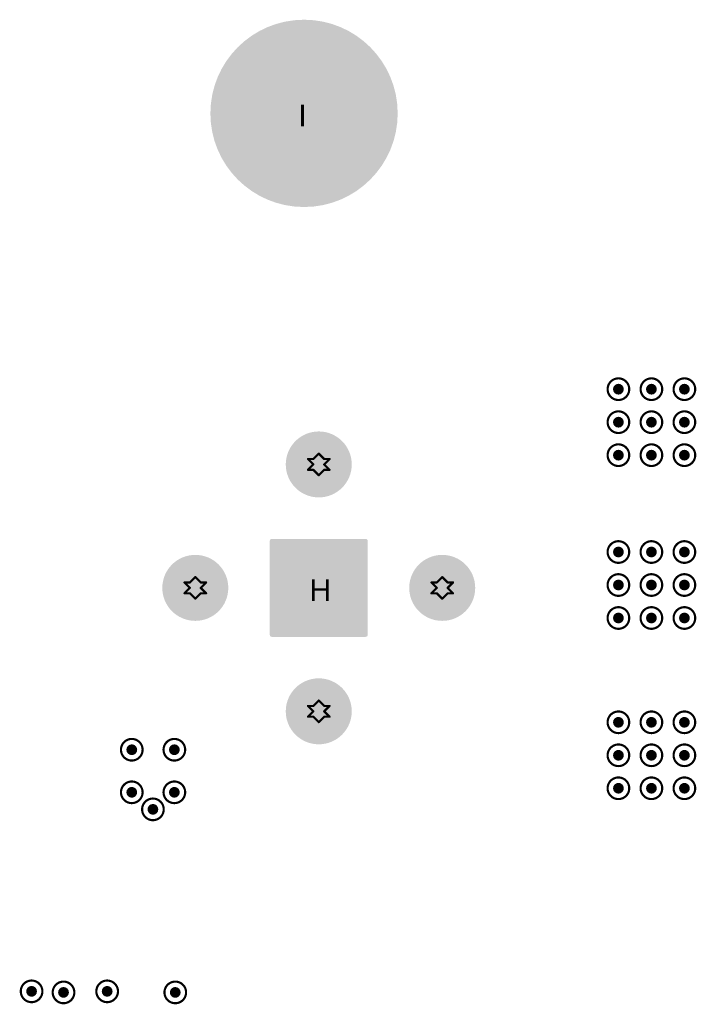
# Model space of a CAD drawing. Header units: inches. Extents: x -11.9 to 0, y -4.1 to 7.1.
# Tile 49 of 54: x -3.6 to -3, y 4.4 to 5.3. Entities that reach past the tile are written whole.
import ezdxf

# ---------------------------------------------------------------- set-up
doc = ezdxf.new("R2010")
doc.units = ezdxf.units.IN
doc.header["$MEASUREMENT"] = 0
for name, color, linetype in [('DrillDrawing', 1, 'Continuous'), ('MultiLayer', 9, 'Continuous'), ('PadHoleLayer', 156, 'Continuous'), ('ViaHoleLayer', 16, 'Continuous')]:
    doc.layers.add(name, color=color, linetype=linetype)
doc.styles.add('Arial', font='txt', dxfattribs={"height": 0.2})

# ---------------------------------------------------------------- blocks, each defined once
blk = doc.blocks.new('FP_PK007_015_CONN_TESTCLIP_MFG_48')
at = {"layer": 'MultiLayer'}
h = blk.add_hatch(color=9, dxfattribs=at)
edge = h.paths.add_edge_path()
edge.add_arc((0, 0.11417), 0.03051, 0, 360)
h = blk.add_hatch(color=9, dxfattribs=at)
edge = h.paths.add_edge_path()
edge.add_arc((-0.04346, 0.04346), 0.00181, 90, 180)
edge.add_line((-0.04528, 0.04346), (-0.04528, -0.04346))
edge.add_arc((-0.04346, -0.04346), 0.00181, 180, 270)
edge.add_line((-0.04346, -0.04528), (0.04346, -0.04528))
edge.add_arc((0.04346, -0.04346), 0.00181, 270, 360)
edge.add_line((0.04528, -0.04346), (0.04528, 0.04346))
edge.add_arc((0.04346, 0.04346), 0.00181, 0, 90)
edge.add_line((0.04346, 0.04528), (-0.04346, 0.04528))
h = blk.add_hatch(color=9, dxfattribs=at)
edge = h.paths.add_edge_path()
edge.add_arc((-0.11417, 0), 0.03051, 0, 360)
h = blk.add_hatch(color=9, dxfattribs=at)
edge = h.paths.add_edge_path()
edge.add_arc((0.11417, 0), 0.03051, 0, 360)
h = blk.add_hatch(color=9, dxfattribs=at)
edge = h.paths.add_edge_path()
edge.add_arc((0, -0.11417), 0.03051, 0, 360)
at = {"layer": 'PadHoleLayer'}
h = blk.add_hatch(color=156, dxfattribs=at)
edge = h.paths.add_edge_path()
edge.add_arc((0, 0.11417), 0.01969, 0, 360)
h = blk.add_hatch(color=156, dxfattribs=at)
edge = h.paths.add_edge_path()
edge.add_arc((0, 0), 0.02953, 0, 360)
h = blk.add_hatch(color=156, dxfattribs=at)
edge = h.paths.add_edge_path()
edge.add_arc((-0.11417, 0), 0.01969, 0, 360)
h = blk.add_hatch(color=156, dxfattribs=at)
edge = h.paths.add_edge_path()
edge.add_arc((0.11417, 0), 0.01969, 0, 360)
h = blk.add_hatch(color=156, dxfattribs=at)
edge = h.paths.add_edge_path()
edge.add_arc((0, -0.11417), 0.01969, 0, 360)
blk = doc.blocks.new('FP_9774015960R_ROUND_SPACER_6MM0_MFG_B_168')
at = {"layer": 'MultiLayer'}
h = blk.add_hatch(color=9, dxfattribs=at)
edge = h.paths.add_edge_path()
edge.add_arc((0, 0), 0.08661, 0, 360)
at = {"layer": 'PadHoleLayer'}
h = blk.add_hatch(color=156, dxfattribs=at)
edge = h.paths.add_edge_path()
edge.add_arc((0, 0), 0.08661, 0, 360)

msp = doc.modelspace()

# ---------------------------------------------------------------- hatches: boundary and pattern name
at = {"layer": 'ViaHoleLayer'}
h = msp.add_hatch(color=16, dxfattribs=at)
edge = h.paths.add_edge_path()
edge.add_arc((-3.05572, 4.94176), 0.005, 0, 360)
h = msp.add_hatch(color=16, dxfattribs=at)
edge = h.paths.add_edge_path()
edge.add_arc((-3.0252, 4.94176), 0.005, 0, 360)
h = msp.add_hatch(color=16, dxfattribs=at)
edge = h.paths.add_edge_path()
edge.add_arc((-2.99469, 4.94176), 0.005, 0, 360)
h = msp.add_hatch(color=16, dxfattribs=at)
edge = h.paths.add_edge_path()
edge.add_arc((-3.05572, 4.91124), 0.005, 0, 360)
h = msp.add_hatch(color=16, dxfattribs=at)
edge = h.paths.add_edge_path()
edge.add_arc((-3.0252, 4.91124), 0.005, 0, 360)
h = msp.add_hatch(color=16, dxfattribs=at)
edge = h.paths.add_edge_path()
edge.add_arc((-2.99469, 4.91124), 0.005, 0, 360)
h = msp.add_hatch(color=16, dxfattribs=at)
edge = h.paths.add_edge_path()
edge.add_arc((-3.05572, 4.88073), 0.005, 0, 360)
h = msp.add_hatch(color=16, dxfattribs=at)
edge = h.paths.add_edge_path()
edge.add_arc((-3.0252, 4.88073), 0.005, 0, 360)
h = msp.add_hatch(color=16, dxfattribs=at)
edge = h.paths.add_edge_path()
edge.add_arc((-2.99469, 4.88073), 0.005, 0, 360)
h = msp.add_hatch(color=16, dxfattribs=at)
edge = h.paths.add_edge_path()
edge.add_arc((-3.05572, 4.79117), 0.005, 0, 360)
h = msp.add_hatch(color=16, dxfattribs=at)
edge = h.paths.add_edge_path()
edge.add_arc((-3.0252, 4.79117), 0.005, 0, 360)
h = msp.add_hatch(color=16, dxfattribs=at)
edge = h.paths.add_edge_path()
edge.add_arc((-2.99469, 4.79117), 0.005, 0, 360)
h = msp.add_hatch(color=16, dxfattribs=at)
edge = h.paths.add_edge_path()
edge.add_arc((-3.05572, 4.76065), 0.005, 0, 360)
h = msp.add_hatch(color=16, dxfattribs=at)
edge = h.paths.add_edge_path()
edge.add_arc((-3.0252, 4.76065), 0.005, 0, 360)
h = msp.add_hatch(color=16, dxfattribs=at)
edge = h.paths.add_edge_path()
edge.add_arc((-2.99469, 4.76065), 0.005, 0, 360)
h = msp.add_hatch(color=16, dxfattribs=at)
edge = h.paths.add_edge_path()
edge.add_arc((-3.05572, 4.73014), 0.005, 0, 360)
h = msp.add_hatch(color=16, dxfattribs=at)
edge = h.paths.add_edge_path()
edge.add_arc((-3.0252, 4.73014), 0.005, 0, 360)
h = msp.add_hatch(color=16, dxfattribs=at)
edge = h.paths.add_edge_path()
edge.add_arc((-2.99469, 4.73014), 0.005, 0, 360)
h = msp.add_hatch(color=16, dxfattribs=at)
edge = h.paths.add_edge_path()
edge.add_arc((-3.05572, 4.63368), 0.005, 0, 360)
h = msp.add_hatch(color=16, dxfattribs=at)
edge = h.paths.add_edge_path()
edge.add_arc((-3.0252, 4.63368), 0.005, 0, 360)
h = msp.add_hatch(color=16, dxfattribs=at)
edge = h.paths.add_edge_path()
edge.add_arc((-2.99469, 4.63368), 0.005, 0, 360)
h = msp.add_hatch(color=16, dxfattribs=at)
edge = h.paths.add_edge_path()
edge.add_arc((-3.50576, 4.6083), 0.005, 0, 360)
h = msp.add_hatch(color=16, dxfattribs=at)
edge = h.paths.add_edge_path()
edge.add_arc((-3.46639, 4.6083), 0.005, 0, 360)
h = msp.add_hatch(color=16, dxfattribs=at)
edge = h.paths.add_edge_path()
edge.add_arc((-3.05572, 4.60317), 0.005, 0, 360)
h = msp.add_hatch(color=16, dxfattribs=at)
edge = h.paths.add_edge_path()
edge.add_arc((-3.0252, 4.60317), 0.005, 0, 360)
h = msp.add_hatch(color=16, dxfattribs=at)
edge = h.paths.add_edge_path()
edge.add_arc((-2.99469, 4.60317), 0.005, 0, 360)
h = msp.add_hatch(color=16, dxfattribs=at)
edge = h.paths.add_edge_path()
edge.add_arc((-3.50576, 4.56893), 0.005, 0, 360)
h = msp.add_hatch(color=16, dxfattribs=at)
edge = h.paths.add_edge_path()
edge.add_arc((-3.46639, 4.56893), 0.005, 0, 360)
h = msp.add_hatch(color=16, dxfattribs=at)
edge = h.paths.add_edge_path()
edge.add_arc((-3.05572, 4.57266), 0.005, 0, 360)
h = msp.add_hatch(color=16, dxfattribs=at)
edge = h.paths.add_edge_path()
edge.add_arc((-3.0252, 4.57266), 0.005, 0, 360)
h = msp.add_hatch(color=16, dxfattribs=at)
edge = h.paths.add_edge_path()
edge.add_arc((-2.99469, 4.57266), 0.005, 0, 360)
h = msp.add_hatch(color=16, dxfattribs=at)
edge = h.paths.add_edge_path()
edge.add_arc((-3.48622, 4.55315), 0.005, 0, 360)
h = msp.add_hatch(color=16, dxfattribs=at)
edge = h.paths.add_edge_path()
edge.add_arc((-3.59843, 4.38484), 0.005, 0, 360)
h = msp.add_hatch(color=16, dxfattribs=at)
edge = h.paths.add_edge_path()
edge.add_arc((-3.52854, 4.38484), 0.005, 0, 360)
h = msp.add_hatch(color=16, dxfattribs=at)
edge = h.paths.add_edge_path()
edge.add_arc((-3.5689, 4.38386), 0.005, 0, 360)
h = msp.add_hatch(color=16, dxfattribs=at)
edge = h.paths.add_edge_path()
edge.add_arc((-3.46555, 4.38386), 0.005, 0, 360)

# ---------------------------------------------------------------- linework, layer by layer
at = {"layer": 'DrillDrawing'}
for points, const_width in [([(-3.04572, 4.94176, 1), (-3.06572, 4.94176, 1)], 0.002), ([(-3.0152, 4.94176, 1), (-3.0352, 4.94176, 1)], 0.002), ([(-2.98469, 4.94176, 1), (-3.00469, 4.94176, 1)], 0.002), ([(-3.06622, 4.94176, 1), (-3.06522, 4.94176, 1)], 0.001), ([(-3.04622, 4.94176, 1), (-3.04522, 4.94176, 1)], 0.001), ([(-3.0357, 4.94176, 1), (-3.0347, 4.94176, 1)], 0.001), ([(-3.0157, 4.94176, 1), (-3.0147, 4.94176, 1)], 0.001), ([(-3.00519, 4.94176, 1), (-3.00419, 4.94176, 1)], 0.001), ([(-2.98519, 4.94176, 1), (-2.98419, 4.94176, 1)], 0.001), ([(-3.04572, 4.91124, 1), (-3.06572, 4.91124, 1)], 0.002), ([(-3.0152, 4.91124, 1), (-3.0352, 4.91124, 1)], 0.002), ([(-2.98469, 4.91124, 1), (-3.00469, 4.91124, 1)], 0.002), ([(-3.06622, 4.91124, 1), (-3.06522, 4.91124, 1)], 0.001), ([(-3.04622, 4.91124, 1), (-3.04522, 4.91124, 1)], 0.001), ([(-3.0357, 4.91124, 1), (-3.0347, 4.91124, 1)], 0.001), ([(-3.0157, 4.91124, 1), (-3.0147, 4.91124, 1)], 0.001), ([(-3.00519, 4.91124, 1), (-3.00419, 4.91124, 1)], 0.001), ([(-2.98519, 4.91124, 1), (-2.98419, 4.91124, 1)], 0.001), ([(-3.04572, 4.88073, 1), (-3.06572, 4.88073, 1)], 0.002), ([(-3.0152, 4.88073, 1), (-3.0352, 4.88073, 1)], 0.002), ([(-2.98469, 4.88073, 1), (-3.00469, 4.88073, 1)], 0.002), ([(-3.33335, 4.88217, 1), (-3.33235, 4.88217, 1)], 0.001), ([(-3.33335, 4.88217, 1), (-3.33235, 4.88217, 1)], 0.001), ([(-3.06622, 4.88073, 1), (-3.06522, 4.88073, 1)], 0.001), ([(-3.04622, 4.88073, 1), (-3.04522, 4.88073, 1)], 0.001), ([(-3.0357, 4.88073, 1), (-3.0347, 4.88073, 1)], 0.001), ([(-3.0157, 4.88073, 1), (-3.0147, 4.88073, 1)], 0.001), ([(-3.00519, 4.88073, 1), (-3.00419, 4.88073, 1)], 0.001), ([(-2.98519, 4.88073, 1), (-2.98419, 4.88073, 1)], 0.001), ([(-3.34335, 4.87717, 1), (-3.34235, 4.87717, 1)], 0.001), ([(-3.34335, 4.87717, 1), (-3.34235, 4.87717, 1)], 0.001), ([(-3.33835, 4.87717, 1), (-3.33735, 4.87717, 1)], 0.001), ([(-3.33835, 4.87717, 1), (-3.33735, 4.87717, 1)], 0.001), ([(-3.33835, 4.87217, 1), (-3.33735, 4.87217, 1)], 0.001), ([(-3.33835, 4.87217, 1), (-3.33735, 4.87217, 1)], 0.001), ([(-3.32835, 4.87717, 1), (-3.32735, 4.87717, 1)], 0.001), ([(-3.32835, 4.87717, 1), (-3.32735, 4.87717, 1)], 0.001), ([(-3.32835, 4.87217, 1), (-3.32735, 4.87217, 1)], 0.001), ([(-3.32835, 4.87217, 1), (-3.32735, 4.87217, 1)], 0.001), ([(-3.32335, 4.87717, 1), (-3.32235, 4.87717, 1)], 0.001), ([(-3.32335, 4.87717, 1), (-3.32235, 4.87717, 1)], 0.001), ([(-3.34335, 4.86717, 1), (-3.34235, 4.86717, 1)], 0.001), ([(-3.34335, 4.86717, 1), (-3.34235, 4.86717, 1)], 0.001), ([(-3.33835, 4.86717, 1), (-3.33735, 4.86717, 1)], 0.001), ([(-3.33835, 4.86717, 1), (-3.33735, 4.86717, 1)], 0.001), ([(-3.33335, 4.86217, 1), (-3.33235, 4.86217, 1)], 0.001), ([(-3.33335, 4.86217, 1), (-3.33235, 4.86217, 1)], 0.001), ([(-3.32835, 4.86717, 1), (-3.32735, 4.86717, 1)], 0.001), ([(-3.32835, 4.86717, 1), (-3.32735, 4.86717, 1)], 0.001), ([(-3.32335, 4.86717, 1), (-3.32235, 4.86717, 1)], 0.001), ([(-3.32335, 4.86717, 1), (-3.32235, 4.86717, 1)], 0.001), ([(-3.04572, 4.79117, 1), (-3.06572, 4.79117, 1)], 0.002), ([(-3.0152, 4.79117, 1), (-3.0352, 4.79117, 1)], 0.002), ([(-2.98469, 4.79117, 1), (-3.00469, 4.79117, 1)], 0.002), ([(-3.06622, 4.79117, 1), (-3.06522, 4.79117, 1)], 0.001), ([(-3.04622, 4.79117, 1), (-3.04522, 4.79117, 1)], 0.001), ([(-3.0357, 4.79117, 1), (-3.0347, 4.79117, 1)], 0.001), ([(-3.0157, 4.79117, 1), (-3.0147, 4.79117, 1)], 0.001), ([(-3.00519, 4.79117, 1), (-3.00419, 4.79117, 1)], 0.001), ([(-2.98519, 4.79117, 1), (-2.98419, 4.79117, 1)], 0.001), ([(-3.45752, 4.763, 1), (-3.45652, 4.763, 1)], 0.001), ([(-3.45752, 4.763, 1), (-3.45652, 4.763, 1)], 0.001), ([(-3.45252, 4.763, 1), (-3.45152, 4.763, 1)], 0.001), ([(-3.45252, 4.763, 1), (-3.45152, 4.763, 1)], 0.001), ([(-3.44752, 4.768, 1), (-3.44652, 4.768, 1)], 0.001), ([(-3.44752, 4.768, 1), (-3.44652, 4.768, 1)], 0.001), ([(-3.44252, 4.763, 1), (-3.44152, 4.763, 1)], 0.001), ([(-3.44252, 4.763, 1), (-3.44152, 4.763, 1)], 0.001), ([(-3.43752, 4.763, 1), (-3.43652, 4.763, 1)], 0.001), ([(-3.43752, 4.763, 1), (-3.43652, 4.763, 1)], 0.001), ([(-3.22918, 4.763, 1), (-3.22818, 4.763, 1)], 0.001), ([(-3.22918, 4.763, 1), (-3.22818, 4.763, 1)], 0.001), ([(-3.22418, 4.763, 1), (-3.22318, 4.763, 1)], 0.001), ([(-3.22418, 4.763, 1), (-3.22318, 4.763, 1)], 0.001), ([(-3.21918, 4.768, 1), (-3.21818, 4.768, 1)], 0.001), ([(-3.21918, 4.768, 1), (-3.21818, 4.768, 1)], 0.001), ([(-3.21418, 4.763, 1), (-3.21318, 4.763, 1)], 0.001), ([(-3.21418, 4.763, 1), (-3.21318, 4.763, 1)], 0.001), ([(-3.20918, 4.763, 1), (-3.20818, 4.763, 1)], 0.001), ([(-3.20918, 4.763, 1), (-3.20818, 4.763, 1)], 0.001), ([(-3.04572, 4.76065, 1), (-3.06572, 4.76065, 1)], 0.002), ([(-3.0152, 4.76065, 1), (-3.0352, 4.76065, 1)], 0.002), ([(-2.98469, 4.76065, 1), (-3.00469, 4.76065, 1)], 0.002), ([(-3.45752, 4.753, 1), (-3.45652, 4.753, 1)], 0.001), ([(-3.45752, 4.753, 1), (-3.45652, 4.753, 1)], 0.001), ([(-3.45252, 4.758, 1), (-3.45152, 4.758, 1)], 0.001), ([(-3.45252, 4.758, 1), (-3.45152, 4.758, 1)], 0.001), ([(-3.45252, 4.753, 1), (-3.45152, 4.753, 1)], 0.001), ([(-3.45252, 4.753, 1), (-3.45152, 4.753, 1)], 0.001), ([(-3.44252, 4.758, 1), (-3.44152, 4.758, 1)], 0.001), ([(-3.44252, 4.758, 1), (-3.44152, 4.758, 1)], 0.001), ([(-3.44252, 4.753, 1), (-3.44152, 4.753, 1)], 0.001), ([(-3.44252, 4.753, 1), (-3.44152, 4.753, 1)], 0.001), ([(-3.43752, 4.753, 1), (-3.43652, 4.753, 1)], 0.001), ([(-3.43752, 4.753, 1), (-3.43652, 4.753, 1)], 0.001), ([(-3.22918, 4.753, 1), (-3.22818, 4.753, 1)], 0.001), ([(-3.22918, 4.753, 1), (-3.22818, 4.753, 1)], 0.001), ([(-3.22418, 4.758, 1), (-3.22318, 4.758, 1)], 0.001), ([(-3.22418, 4.758, 1), (-3.22318, 4.758, 1)], 0.001), ([(-3.22418, 4.753, 1), (-3.22318, 4.753, 1)], 0.001), ([(-3.22418, 4.753, 1), (-3.22318, 4.753, 1)], 0.001), ([(-3.21418, 4.758, 1), (-3.21318, 4.758, 1)], 0.001), ([(-3.21418, 4.758, 1), (-3.21318, 4.758, 1)], 0.001), ([(-3.21418, 4.753, 1), (-3.21318, 4.753, 1)], 0.001), ([(-3.21418, 4.753, 1), (-3.21318, 4.753, 1)], 0.001), ([(-3.20918, 4.753, 1), (-3.20818, 4.753, 1)], 0.001), ([(-3.20918, 4.753, 1), (-3.20818, 4.753, 1)], 0.001), ([(-3.06622, 4.76065, 1), (-3.06522, 4.76065, 1)], 0.001), ([(-3.04622, 4.76065, 1), (-3.04522, 4.76065, 1)], 0.001), ([(-3.0357, 4.76065, 1), (-3.0347, 4.76065, 1)], 0.001), ([(-3.0157, 4.76065, 1), (-3.0147, 4.76065, 1)], 0.001), ([(-3.00519, 4.76065, 1), (-3.00419, 4.76065, 1)], 0.001), ([(-2.98519, 4.76065, 1), (-2.98419, 4.76065, 1)], 0.001), ([(-3.44752, 4.748, 1), (-3.44652, 4.748, 1)], 0.001), ([(-3.44752, 4.748, 1), (-3.44652, 4.748, 1)], 0.001), ([(-3.21918, 4.748, 1), (-3.21818, 4.748, 1)], 0.001), ([(-3.21918, 4.748, 1), (-3.21818, 4.748, 1)], 0.001), ([(-3.04572, 4.73014, 1), (-3.06572, 4.73014, 1)], 0.002), ([(-3.0152, 4.73014, 1), (-3.0352, 4.73014, 1)], 0.002), ([(-2.98469, 4.73014, 1), (-3.00469, 4.73014, 1)], 0.002), ([(-3.06622, 4.73014, 1), (-3.06522, 4.73014, 1)], 0.001), ([(-3.04622, 4.73014, 1), (-3.04522, 4.73014, 1)], 0.001), ([(-3.0357, 4.73014, 1), (-3.0347, 4.73014, 1)], 0.001), ([(-3.0157, 4.73014, 1), (-3.0147, 4.73014, 1)], 0.001), ([(-3.00519, 4.73014, 1), (-3.00419, 4.73014, 1)], 0.001), ([(-2.98519, 4.73014, 1), (-2.98419, 4.73014, 1)], 0.001), ([(-3.33335, 4.65383, 1), (-3.33235, 4.65383, 1)], 0.001), ([(-3.33335, 4.65383, 1), (-3.33235, 4.65383, 1)], 0.001), ([(-3.34335, 4.64883, 1), (-3.34235, 4.64883, 1)], 0.001), ([(-3.34335, 4.64883, 1), (-3.34235, 4.64883, 1)], 0.001), ([(-3.33835, 4.64883, 1), (-3.33735, 4.64883, 1)], 0.001), ([(-3.33835, 4.64883, 1), (-3.33735, 4.64883, 1)], 0.001), ([(-3.33835, 4.64383, 1), (-3.33735, 4.64383, 1)], 0.001), ([(-3.33835, 4.64383, 1), (-3.33735, 4.64383, 1)], 0.001), ([(-3.32835, 4.64883, 1), (-3.32735, 4.64883, 1)], 0.001), ([(-3.32835, 4.64883, 1), (-3.32735, 4.64883, 1)], 0.001), ([(-3.32835, 4.64383, 1), (-3.32735, 4.64383, 1)], 0.001), ([(-3.32835, 4.64383, 1), (-3.32735, 4.64383, 1)], 0.001), ([(-3.32335, 4.64883, 1), (-3.32235, 4.64883, 1)], 0.001), ([(-3.32335, 4.64883, 1), (-3.32235, 4.64883, 1)], 0.001), ([(-3.04572, 4.63368, 1), (-3.06572, 4.63368, 1)], 0.002), ([(-3.0152, 4.63368, 1), (-3.0352, 4.63368, 1)], 0.002), ([(-2.98469, 4.63368, 1), (-3.00469, 4.63368, 1)], 0.002), ([(-3.34335, 4.63883, 1), (-3.34235, 4.63883, 1)], 0.001), ([(-3.34335, 4.63883, 1), (-3.34235, 4.63883, 1)], 0.001), ([(-3.33835, 4.63883, 1), (-3.33735, 4.63883, 1)], 0.001), ([(-3.33835, 4.63883, 1), (-3.33735, 4.63883, 1)], 0.001), ([(-3.32835, 4.63883, 1), (-3.32735, 4.63883, 1)], 0.001), ([(-3.32835, 4.63883, 1), (-3.32735, 4.63883, 1)], 0.001), ([(-3.32335, 4.63883, 1), (-3.32235, 4.63883, 1)], 0.001), ([(-3.32335, 4.63883, 1), (-3.32235, 4.63883, 1)], 0.001), ([(-3.33335, 4.63383, 1), (-3.33235, 4.63383, 1)], 0.001), ([(-3.33335, 4.63383, 1), (-3.33235, 4.63383, 1)], 0.001), ([(-3.06622, 4.63368, 1), (-3.06522, 4.63368, 1)], 0.001), ([(-3.04622, 4.63368, 1), (-3.04522, 4.63368, 1)], 0.001), ([(-3.0357, 4.63368, 1), (-3.0347, 4.63368, 1)], 0.001), ([(-3.0157, 4.63368, 1), (-3.0147, 4.63368, 1)], 0.001), ([(-3.00519, 4.63368, 1), (-3.00419, 4.63368, 1)], 0.001), ([(-2.98519, 4.63368, 1), (-2.98419, 4.63368, 1)], 0.001), ([(-3.49576, 4.6083, 1), (-3.51576, 4.6083, 1)], 0.002), ([(-3.45639, 4.6083, 1), (-3.47639, 4.6083, 1)], 0.002), ([(-3.51626, 4.6083, 1), (-3.51526, 4.6083, 1)], 0.001), ([(-3.49626, 4.6083, 1), (-3.49526, 4.6083, 1)], 0.001), ([(-3.47689, 4.6083, 1), (-3.47589, 4.6083, 1)], 0.001), ([(-3.45689, 4.6083, 1), (-3.45589, 4.6083, 1)], 0.001), ([(-3.04572, 4.60317, 1), (-3.06572, 4.60317, 1)], 0.002), ([(-3.0152, 4.60317, 1), (-3.0352, 4.60317, 1)], 0.002), ([(-2.98469, 4.60317, 1), (-3.00469, 4.60317, 1)], 0.002), ([(-3.06622, 4.60317, 1), (-3.06522, 4.60317, 1)], 0.001), ([(-3.04622, 4.60317, 1), (-3.04522, 4.60317, 1)], 0.001), ([(-3.0357, 4.60317, 1), (-3.0347, 4.60317, 1)], 0.001), ([(-3.0157, 4.60317, 1), (-3.0147, 4.60317, 1)], 0.001), ([(-3.00519, 4.60317, 1), (-3.00419, 4.60317, 1)], 0.001), ([(-2.98519, 4.60317, 1), (-2.98419, 4.60317, 1)], 0.001), ([(-3.04572, 4.57266, 1), (-3.06572, 4.57266, 1)], 0.002), ([(-3.0152, 4.57266, 1), (-3.0352, 4.57266, 1)], 0.002), ([(-2.98469, 4.57266, 1), (-3.00469, 4.57266, 1)], 0.002), ([(-3.49576, 4.56893, 1), (-3.51576, 4.56893, 1)], 0.002), ([(-3.45639, 4.56893, 1), (-3.47639, 4.56893, 1)], 0.002), ([(-3.06622, 4.57266, 1), (-3.06522, 4.57266, 1)], 0.001), ([(-3.04622, 4.57266, 1), (-3.04522, 4.57266, 1)], 0.001), ([(-3.0357, 4.57266, 1), (-3.0347, 4.57266, 1)], 0.001), ([(-3.0157, 4.57266, 1), (-3.0147, 4.57266, 1)], 0.001), ([(-3.00519, 4.57266, 1), (-3.00419, 4.57266, 1)], 0.001), ([(-2.98519, 4.57266, 1), (-2.98419, 4.57266, 1)], 0.001), ([(-3.51626, 4.56893, 1), (-3.51526, 4.56893, 1)], 0.001), ([(-3.47622, 4.55315, 1), (-3.49622, 4.55315, 1)], 0.002), ([(-3.49626, 4.56893, 1), (-3.49526, 4.56893, 1)], 0.001), ([(-3.47689, 4.56893, 1), (-3.47589, 4.56893, 1)], 0.001), ([(-3.45689, 4.56893, 1), (-3.45589, 4.56893, 1)], 0.001), ([(-3.49672, 4.55315, 1), (-3.49572, 4.55315, 1)], 0.001), ([(-3.47672, 4.55315, 1), (-3.47572, 4.55315, 1)], 0.001), ([(-3.58843, 4.38484, 1), (-3.60843, 4.38484, 1)], 0.002), ([(-3.5589, 4.38386, 1), (-3.5789, 4.38386, 1)], 0.002), ([(-3.51854, 4.38484, 1), (-3.53854, 4.38484, 1)], 0.002), ([(-3.45555, 4.38386, 1), (-3.47555, 4.38386, 1)], 0.002), ([(-3.60893, 4.38484, 1), (-3.60793, 4.38484, 1)], 0.001), ([(-3.58893, 4.38484, 1), (-3.58793, 4.38484, 1)], 0.001), ([(-3.5794, 4.38386, 1), (-3.5784, 4.38386, 1)], 0.001), ([(-3.5594, 4.38386, 1), (-3.5584, 4.38386, 1)], 0.001), ([(-3.53904, 4.38484, 1), (-3.53804, 4.38484, 1)], 0.001), ([(-3.51904, 4.38484, 1), (-3.51804, 4.38484, 1)], 0.001), ([(-3.47605, 4.38386, 1), (-3.47505, 4.38386, 1)], 0.001), ([(-3.45605, 4.38386, 1), (-3.45505, 4.38386, 1)], 0.001)]:
    msp.add_lwpolyline(points, format="xyb", close=True, dxfattribs=dict(at, const_width=const_width))
at = {"layer": 'DrillDrawing', "const_width": 0.002}
for points in [[(-3.33785, 4.87717), (-3.33285, 4.88217)], [(-3.33285, 4.88217), (-3.32785, 4.87717)], [(-3.34285, 4.87717), (-3.33785, 4.87217)], [(-3.34285, 4.87717), (-3.33785, 4.87717)], [(-3.34285, 4.86717), (-3.33785, 4.87217)], [(-3.32785, 4.87717), (-3.32285, 4.87717)], [(-3.32785, 4.87217), (-3.32285, 4.87717)], [(-3.32785, 4.87217), (-3.32285, 4.86717)], [(-3.34285, 4.86717), (-3.33785, 4.86717)], [(-3.33785, 4.86717), (-3.33285, 4.86217)], [(-3.33285, 4.86217), (-3.32785, 4.86717)], [(-3.32785, 4.86717), (-3.32285, 4.86717)], [(-3.45702, 4.763), (-3.45202, 4.758)], [(-3.45702, 4.763), (-3.45202, 4.763)], [(-3.45202, 4.763), (-3.44702, 4.768)], [(-3.44702, 4.768), (-3.44202, 4.763)], [(-3.44202, 4.763), (-3.43702, 4.763)], [(-3.44202, 4.758), (-3.43702, 4.763)], [(-3.22868, 4.763), (-3.22368, 4.758)], [(-3.22868, 4.763), (-3.22368, 4.763)], [(-3.22368, 4.763), (-3.21868, 4.768)], [(-3.21868, 4.768), (-3.21368, 4.763)], [(-3.21368, 4.763), (-3.20868, 4.763)], [(-3.21368, 4.758), (-3.20868, 4.763)], [(-3.45702, 4.753), (-3.45202, 4.758)], [(-3.45702, 4.753), (-3.45202, 4.753)], [(-3.45202, 4.753), (-3.44702, 4.748)], [(-3.44702, 4.748), (-3.44202, 4.753)], [(-3.44202, 4.758), (-3.43702, 4.753)], [(-3.44202, 4.753), (-3.43702, 4.753)], [(-3.22868, 4.753), (-3.22368, 4.758)], [(-3.22868, 4.753), (-3.22368, 4.753)], [(-3.22368, 4.753), (-3.21868, 4.748)], [(-3.21868, 4.748), (-3.21368, 4.753)], [(-3.21368, 4.758), (-3.20868, 4.753)], [(-3.21368, 4.753), (-3.20868, 4.753)], [(-3.33785, 4.64883), (-3.33285, 4.65383)], [(-3.33285, 4.65383), (-3.32785, 4.64883)], [(-3.34285, 4.64883), (-3.33785, 4.64383)], [(-3.34285, 4.64883), (-3.33785, 4.64883)], [(-3.34285, 4.63883), (-3.33785, 4.64383)], [(-3.32785, 4.64883), (-3.32285, 4.64883)], [(-3.32785, 4.64383), (-3.32285, 4.64883)], [(-3.32785, 4.64383), (-3.32285, 4.63883)], [(-3.34285, 4.63883), (-3.33785, 4.63883)], [(-3.33785, 4.63883), (-3.33285, 4.63383)], [(-3.33285, 4.63383), (-3.32785, 4.63883)], [(-3.32785, 4.63883), (-3.32285, 4.63883)]]:
    msp.add_lwpolyline(points, dxfattribs=at)

# ---------------------------------------------------------------- block references
at = {"rotation": 180}
msp.add_blockref('FP_9774015960R_ROUND_SPACER_6MM0_MFG_B_168', (-3.34646, 5.19685), dxfattribs=at)
msp.add_blockref('FP_PK007_015_CONN_TESTCLIP_MFG_48', (-3.33285, 4.758))

# ---------------------------------------------------------------- texts
at = {"layer": 'DrillDrawing', "style": 'Arial'}
for s, p in [('I', (-3.35179, 5.18485)), ('H', (-3.34151, 4.746))]:
    msp.add_text(s, height=0.02, dxfattribs=at).set_placement(p)

doc.saveas('drawing.dxf')
